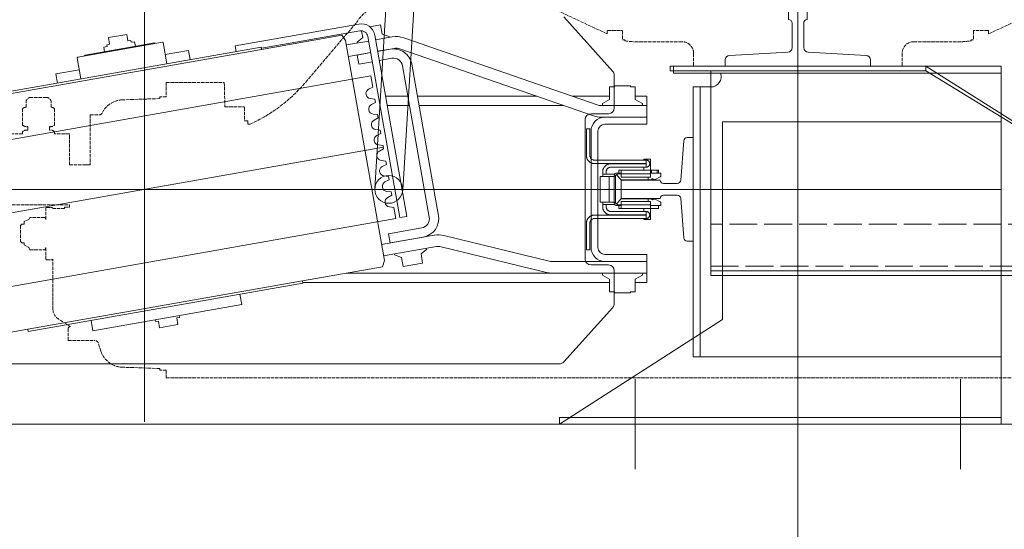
# Model space of a CAD drawing. Header units: millimetres. Extents: x 213386 to 459888, y 74252 to 208052.
# Tile 7 of 256: x 388370 to 389217, y 84917 to 85355. Entities that reach past the tile are written whole.
import ezdxf

# ---------------------------------------------------------------- set-up
doc = ezdxf.new("R2010")
doc.units = ezdxf.units.MM
doc.linetypes.add('ACAD_ISO02W100', pattern=[15, 12, -3])
doc.linetypes.add('ACAD_ISO10W100', pattern=[18.5, 12, -3, 0.5, -3])
for name, color, linetype, lineweight in [('CONT_25', 255, 'Continuous', 0), ('DASH_25', 255, 'ACAD_ISO02W100', 0), ('DASHD_25', 255, 'ACAD_ISO10W100', 0), ('NOVA', 255, 'Continuous', 0), ('NOVÁ TENKÁ', 255, 'Continuous', 0), ('TEXT_35', 255, 'Continuous', 0), ('ŽB', 255, 'Continuous', 0)]:
    doc.layers.add(name, color=color, linetype=linetype, lineweight=lineweight)

# ---------------------------------------------------------------- blocks, each defined once
blk = doc.blocks.new('T-0001231216_TravellingCableSupport_769652_0')
at = {"layer": 'CONT_25', "ltscale": 15}
for p, q in [((-4, 110), (-4, -110)), ((-4, 110), (0, 110)), ((0, 110), (0, -110)), ((-4, 75), (-180, 75)), ((-180, 75), (-180, -325)), ((-136, 75), (-176, 75)), ((-4, -110), (-136, -325)), ((0, -110), (-136, -325)), ((0, -110), (-4, -110)), ((-180, -325), (-136, -325)), ((-176, -325), (-176, -685)), ((-136, -325), (-136, -685)), ((-176, -629.99), (-186, -629.99)), ((-136, -629.99), (-126.68, -629.99)), ((-136, -685), (-176, -685))]:
    blk.add_line(p, q, dxfattribs=at)
at = {"layer": 'CONT_25', "ltscale": 2}
for p, q in [((-176, 75), (-176, -325)), ((-176, -524.25), (-221, -524.25)), ((-221, -595.75), (-221, -524.25)), ((-185, -529.75), (-221, -529.75)), ((-185, -590.25), (-185, -529.75)), ((-185, -590.25), (-221, -590.25)), ((-176, -595.75), (-221, -595.75))]:
    blk.add_line(p, q, dxfattribs=at)
at = {"layer": 'CONT_25', "ltscale": 1.5}
for p, q in [((-186.16, -635), (-190.16, -635)), ((-190.16, -635), (-190.16, -685)), ((-126.52, -630), (-186.16, -630)), ((-186.16, -630), (-186.16, -690)), ((-176.16, -630), (-186.16, -630)), ((-136.52, -630), (-126.52, -630)), ((-136, -629.99), (-126.56, -629.99)), ((-126.52, -630), (-126.52, -690)), ((-126.52, -635), (-122.52, -635)), ((-122.52, -635), (-122.52, -685)), ((-186.16, -685), (-190.16, -685)), ((-126.52, -685), (-122.52, -685)), ((-126.52, -690), (-186.16, -690))]:
    blk.add_line(p, q, dxfattribs=at)
at = {"layer": 'DASH_25', "ltscale": 2}
for p, q in [((-172, 75), (-172, -685)), ((-136, -325), (-136, 75))]:
    blk.add_line(p, q, dxfattribs=at)
at = {"layer": 'DASHD_25', "ltscale": 1.5}
for p, q in [((-162.74, -560), (-225.31, -560)), ((-114.83, -660), (-199.44, -660))]:
    blk.add_line(p, q, dxfattribs=at)
blk = doc.blocks.new('MX20_Planview')
at = {"layer": 'DASH_25', "ltscale": 0.25}
for p, q in [((268, -543.5), (268, 543.5)), ((-27.63, 164), (-52.19, 216.67)), ((-30.54, 163.5), (-30.54, 151.5)), ((-27.63, 164), (-30.04, 164)), ((-22.54, 161.5), (-22.54, 161.5)), ((-22.54, 153.5), (-22.54, 153.5)), ((-30.04, 151), (-22.54, 151)), ((-22.54, 151), (-22.54, 149)), ((-22.54, 149), (-21.79, 149)), ((-20.94, 99.71), (-20.94, 140.78)), ((-20.94, 101.71), (-20.94, 99.71)), ((-10.94, 89.71), (0, 89.71)), ((0, -89.71), (0, 89.71)), ((-10.94, -89.71), (0, -89.71)), ((-20.94, -101.71), (-20.94, -99.71)), ((-20.94, -99.71), (-20.94, -140.78)), ((-30.54, -163.5), (-30.54, -151.5)), ((-30.04, -151), (-22.54, -151)), ((-22.54, -149), (-21.79, -149)), ((-22.54, -151), (-22.54, -149)), ((-27.63, -164), (-52.19, -216.67)), ((-27.63, -164), (-30.04, -164)), ((13.84, -423.43), (-37.67, -379.54)), ((47.02, -473.21), (50.02, -473.21)), ((47.02, -473.21), (47.02, -476.21)), ((50.02, -473.21), (50.02, -471.22)), ((35.02, -492.94), (35.02, -476.71)), ((35.52, -476.21), (47.02, -476.21)), ((14.25, -493.5), (35.02, -492.94)), ((14.25, -543.5), (14.25, -493.5)), ((14.25, -543.5), (26.5, -543.5)), ((26.5, -543.5), (26.5, -548.94)), ((26.5, -548.94), (27.95, -548.94)), ((27.95, -548.94), (29.08, -581.31)), ((260.05, -548.94), (258.92, -581.31)), ((260.05, -548.94), (258.92, -581.31)), ((261.5, -548.94), (260.05, -548.94)), ((261.5, -548.94), (260.05, -548.94)), ((261.5, -543.5), (261.5, -548.94)), ((261.5, -543.5), (268, -543.5)), ((42, -608.94), (42, -601.25)), ((245.12, -599.63), (238.07, -601.92)), ((42, -608.94), (85.01, -608.94)), ((85.01, -613.07), (85.01, -608.94)), ((85.01, -626.77), (85.01, -608.94)), ((236, -627.94), (236, -604.77)), ((238.04, -601.93), (238.04, -601.93)), ((58.22, -626.77), (58.22, -639.53)), ((85.01, -626.77), (58.22, -626.77)), ((121.3, -626.77), (119.22, -626.77)), ((119.22, -679.77), (119.22, -626.77)), ((121.39, -630.94), (121.3, -626.77)), ((224, -625.92), (217.44, -636.29)), ((122.58, -630.94), (121.39, -630.94)), ((122.58, -630.94), (122.58, -640.94)), ((236, -627.94), (226, -627.94)), ((236, -627.94), (226, -627.94)), ((35.42, -642.49), (31.14, -642.49)), ((36.62, -639.53), (50.86, -639.53)), ((56.36, -639.53), (58.22, -639.53)), ((121.5, -641.44), (122, -640.94)), ((121.5, -646.44), (121.5, -641.44)), ((122.58, -640.94), (122, -640.94)), ((166.5, -641.44), (166, -640.94)), ((208.99, -640.94), (166, -640.94)), ((166.5, -646.44), (166.5, -641.44)), ((26.94, -646.69), (26.94, -659.85)), ((55.16, -643.89), (52.06, -643.89)), ((122, -646.94), (121.5, -646.44)), ((132, -646.94), (122, -646.94)), ((132, -646.94), (130.14, -648.02)), ((132, -646.94), (130.14, -648.02)), ((132, -646.94), (130.14, -648.02)), ((132, -646.94), (130.14, -648.02)), ((132, -646.94), (130.14, -648.02)), ((132, -646.94), (130.14, -648.02)), ((132, -646.94), (130.14, -648.02)), ((130.14, -648.02), (130.14, -660.67)), ((130.14, -648.02), (130.14, -660.67)), ((130.14, -648.02), (130.14, -660.67)), ((130.14, -648.02), (130.14, -660.67)), ((130.14, -648.02), (130.14, -660.67)), ((130.14, -648.02), (130.14, -660.67)), ((130.14, -648.02), (130.14, -660.67)), ((157.86, -648.02), (156, -646.94)), ((156, -646.94), (165.65, -646.94)), ((157.86, -648.02), (156, -646.94)), ((157.86, -648.02), (156, -646.94)), ((157.86, -648.02), (156, -646.94)), ((157.86, -648.02), (156, -646.94)), ((157.86, -660.67), (157.86, -648.02)), ((157.86, -660.67), (157.86, -648.02)), ((157.86, -660.67), (157.86, -648.02)), ((157.86, -660.67), (157.86, -648.02)), ((157.86, -660.67), (157.86, -648.02)), ((166, -646.94), (166.5, -646.44)), ((130.14, -660.67), (132, -661.74)), ((130.14, -660.67), (132, -661.74)), ((130.14, -660.67), (132, -661.74)), ((130.14, -660.67), (132, -661.74)), ((130.14, -660.67), (132, -661.74)), ((130.14, -660.67), (132, -661.74)), ((130.14, -660.67), (132, -661.74)), ((156, -661.74), (157.86, -660.67)), ((156, -661.74), (157.86, -660.67)), ((156, -661.74), (157.86, -660.67)), ((156, -661.74), (157.86, -660.67)), ((156, -661.74), (157.86, -660.67)), ((35.42, -664.05), (31.14, -664.05)), ((36.62, -667.01), (50.86, -667.01)), ((55.16, -662.65), (52.06, -662.65)), ((56.36, -667.01), (58.22, -667.01)), ((58.22, -667.01), (58.22, -679.77)), ((132, -661.74), (133.59, -665.71)), ((132, -661.74), (133.59, -665.71)), ((132, -661.74), (133.59, -665.71)), ((132, -661.74), (133.59, -665.71)), ((132, -661.74), (133.59, -665.71)), ((132, -661.74), (133.59, -665.71)), ((132, -661.74), (133.59, -665.71)), ((133.59, -665.71), (136, -665.71)), ((133.59, -665.71), (136, -665.71)), ((133.59, -665.71), (136, -665.71)), ((133.59, -665.71), (136, -665.71)), ((133.59, -665.71), (136, -665.71)), ((133.59, -665.71), (136, -665.71)), ((133.59, -665.71), (136, -665.71)), ((136, -665.71), (136, -667.74)), ((136, -665.71), (136, -667.74)), ((136, -665.71), (136, -667.74)), ((136, -665.71), (136, -667.74)), ((136, -665.71), (136, -667.74)), ((136, -665.71), (136, -667.74)), ((136, -667.74), (137.2, -668.94)), ((136, -667.74), (137.2, -668.94)), ((136, -667.74), (137.2, -668.94)), ((136, -667.74), (137.2, -668.94)), ((136, -667.74), (137.2, -668.94)), ((136, -667.74), (137.2, -668.94)), ((137.2, -668.94), (150.8, -668.94)), ((137.2, -668.94), (150.8, -668.94)), ((137.2, -668.94), (150.8, -668.94)), ((137.2, -668.94), (150.8, -668.94)), ((137.2, -668.94), (150.8, -668.94)), ((137.2, -668.94), (139.4, -668.94)), ((150.8, -668.94), (152, -667.74)), ((150.8, -668.94), (152, -667.74)), ((150.8, -668.94), (152, -667.74)), ((150.8, -668.94), (152, -667.74)), ((150.8, -668.94), (152, -667.74)), ((152, -665.71), (153.61, -665.71)), ((152, -667.74), (152, -665.71)), ((152, -667.74), (152, -665.71)), ((152, -667.74), (152, -665.71)), ((152, -667.74), (152, -665.71)), ((152, -667.74), (152, -665.71)), ((152, -665.71), (153.61, -665.71)), ((152, -665.71), (153.61, -665.71)), ((152, -665.71), (153.61, -665.71)), ((152, -665.71), (153.61, -665.71)), ((153.61, -665.71), (156, -661.74)), ((153.61, -665.71), (156, -661.74)), ((153.61, -665.71), (156, -661.74)), ((153.61, -665.71), (156, -661.74)), ((153.61, -665.71), (156, -661.74))]:
    blk.add_line(p, q, dxfattribs=at)
for centre, radius, start, end in [((-30.04, 163.5), 0.5, 90, 180), ((-30.04, 151.5), 0.5, 180, 270), ((-60.94, 140.78), 40, 0, 11.85223), ((-10.94, 99.71), 10, 180, 270), ((-10.94, -99.71), 10, 90, 180), ((-60.94, -140.78), 40, 348.14777, 0), ((-30.04, -151.5), 0.5, 90, 180), ((-30.04, -163.5), 0.5, 180, 270), ((-15.94, -345.96), 40, 180, 237.10184), ((-77.38, -530.07), 140.33, 24.79239, 49.45797), ((35.52, -476.71), 0.5, 90, 180), ((49.07, -580.61), 20, 182, 242.80135), ((238.93, -580.61), 20, 288.03429, 358), ((238.93, -580.61), 20, 288.03429, 358), ((39, -601.25), 3, 360, 71.96571), ((239, -604.77), 3, 108.03429, 180), ((226, -625.94), 2, 179.41992, 270), ((31.14, -646.69), 4.2, 90, 180), ((40.59, -642.97), 5.25, 139.11761, 174.81528), ((46.89, -642.97), 5.25, 349.84147, 40.88239), ((60.33, -642.97), 5.25, 139.11761, 190.15853), ((208.99, -630.94), 10, 270, 327.68631), ((31.14, -659.85), 4.2, 180, 270), ((40.59, -663.58), 5.25, 185.18472, 220.88239), ((46.89, -663.58), 5.25, 319.11761, 10.15853), ((60.33, -663.58), 5.25, 169.84147, 220.88239)]:
    blk.add_arc(centre, radius, start, end, dxfattribs=at)
blk = doc.blocks.new('ev výtah')
at = {"layer": 'NOVÁ TENKÁ'}
for p, q in [((28692.44, 13113.41), (28692.44, 12069.41)), ((28542.44, 12948.18), (28542.44, 12234.63)), ((28789.96, 12396.88), (28717.55, 12807.55)), ((28667.35, 12375.27), (28594.94, 12785.93)), ((28572.14, 12692.05), (28559.98, 12760.98)), ((28771.07, 12727.12), (28812.74, 12490.77)), ((28773.04, 12727.47), (28814.71, 12491.12)), ((28570.17, 12691.7), (28572.14, 12692.05)), ((28611.84, 12455.34), (28570.17, 12691.7)), ((28613.81, 12455.69), (28572.14, 12692.05)), ((28791.68, 12667.8), (28783.8, 12666.41)), ((28795.24, 12647.61), (28791.68, 12667.8)), ((28787.36, 12646.22), (28805.58, 12649.44)), ((28805.58, 12649.44), (28806.16, 12649.03)), ((28806.16, 12649.03), (28819.01, 12576.15)), ((28807.78, 12642.72), (28807.2, 12643.12)), ((28818.37, 12582.64), (28807.78, 12642.72)), ((28579.72, 12637.53), (28570.85, 12635.97)), ((28593.43, 12507.95), (28570.85, 12635.97)), ((28810.73, 12625.97), (28814.67, 12626.67)), ((28815.19, 12623.71), (28814.67, 12626.67)), ((28815.19, 12623.71), (28816.77, 12623.99)), ((28816.77, 12623.99), (28817.2, 12621.53)), ((28822.92, 12622.54), (28817.2, 12621.53)), ((28822.92, 12622.54), (28825.69, 12606.78)), ((28819.98, 12605.77), (28825.69, 12606.78)), ((28819.98, 12605.77), (28820.42, 12603.31)), ((28815.42, 12599.38), (28819.36, 12600.08)), ((28818.84, 12603.03), (28820.42, 12603.31)), ((28819.36, 12600.08), (28818.84, 12603.03)), ((28892.44, 12591.41), (28492.44, 12591.41)), ((28579.18, 12579.56), (28573.46, 12578.55)), ((28580.32, 12582.3), (28578.74, 12582.02)), ((28579.18, 12579.56), (28578.74, 12582.02)), ((28818.37, 12582.64), (28817.97, 12582.06)), ((28576.24, 12562.8), (28573.46, 12578.55)), ((28800.39, 12572.36), (28818.6, 12575.58)), ((28811.82, 12553.56), (28808.26, 12573.75)), ((28819.01, 12576.15), (28818.6, 12575.58)), ((28581.95, 12563.8), (28576.24, 12562.8)), ((28582.39, 12561.34), (28581.95, 12563.8)), ((28583.96, 12561.62), (28582.39, 12561.34)), ((28811.82, 12553.56), (28803.95, 12552.17)), ((28815.82, 12513.65), (28810.89, 12512.78)), ((28815.82, 12513.65), (28834.57, 12407.29)), ((28602.29, 12509.51), (28593.43, 12507.95)), ((28814.71, 12491.12), (28812.74, 12490.77)), ((28812.74, 12490.77), (28824.9, 12421.83)), ((28813.73, 12490.94), (28818.94, 12461.4)), ((28818.94, 12461.4), (28828.66, 12406.25)), ((28611.84, 12455.34), (28613.81, 12455.69)), ((28612.44, 12455.45), (28612.44, 12191.41)), ((28625.97, 12386.76), (28613.81, 12455.69)), ((28820.41, 12418.5), (28631.32, 12385.16)), ((28824.9, 12421.83), (28820.41, 12418.5)), ((28620.44, 12418.1), (28620.44, 12238.05)), ((28810.09, 12396.88), (28806.71, 12416.09)), ((28819.94, 12398.62), (28816.56, 12417.82)), ((28800.04, 12407.3), (28807.92, 12408.68)), ((28802.13, 12395.48), (28800.04, 12407.3)), ((28807.92, 12408.68), (28810.01, 12396.87)), ((28818.21, 12408.47), (28818.93, 12408.59)), ((28818.93, 12408.59), (28823.01, 12403.73)), ((28823.01, 12403.73), (28828.73, 12404.74)), ((28823.79, 12399.3), (28668.19, 12371.86)), ((28824.84, 12393.39), (28669.24, 12365.95)), ((28693.18, 12393.38), (29861.18, 12321.38)), ((28751.98, 12394.04), (28753.81, 12390.51)), ((28756.68, 12391.02), (28757.19, 12394.96)), ((28765.27, 12396.38), (28767.11, 12392.86)), ((28769.97, 12393.36), (28767.11, 12392.86)), ((28769.97, 12393.36), (28770.49, 12397.3)), ((28778.57, 12398.73), (28780.4, 12395.2)), ((28789.96, 12396.88), (28780.4, 12395.2)), ((28809.82, 12397.9), (28809.91, 12397.92)), ((28832.18, 12397.8), (28833.84, 12388.38)), ((28631.32, 12385.16), (28625.97, 12386.76)), ((28635.17, 12385.84), (28643.17, 12340.47)), ((28645.02, 12387.58), (28653.02, 12342.21)), ((28698.8, 12384.66), (28700.63, 12381.13)), ((28703.5, 12381.64), (28704.01, 12385.58)), ((28712.09, 12387.01), (28713.93, 12383.48)), ((28716.79, 12383.98), (28717.31, 12387.93)), ((28725.39, 12389.35), (28727.22, 12385.82)), ((28730.09, 12386.33), (28727.22, 12385.82)), ((28730.09, 12386.33), (28730.6, 12390.27)), ((28738.68, 12391.69), (28740.52, 12388.17)), ((28743.38, 12388.67), (28740.52, 12388.17)), ((28743.38, 12388.67), (28743.9, 12392.61)), ((28756.68, 12391.02), (28753.81, 12390.51)), ((28805.08, 12378.74), (28803.17, 12389.57)), ((28812.96, 12380.13), (28811.05, 12390.96)), ((28813.64, 12376.79), (28811.14, 12390.97)), ((28811.58, 12387.95), (28811.67, 12387.97)), ((28823.49, 12378.52), (28820.98, 12392.71)), ((28825.96, 12386.99), (28823.79, 12381.02)), ((28825.96, 12386.99), (28833.84, 12388.38)), ((28636.1, 12376.36), (28633.93, 12370.39)), ((28636.1, 12376.36), (28636.82, 12376.48)), ((28654.29, 12381.6), (28646.41, 12380.21)), ((28651.45, 12351.65), (28646.41, 12380.21)), ((28654.29, 12381.6), (28659.33, 12353.04)), ((28676.91, 12376.95), (28667.35, 12375.27)), ((28676.91, 12376.95), (28677.42, 12380.89)), ((28685.5, 12382.32), (28687.34, 12378.79)), ((28690.2, 12379.29), (28687.34, 12378.79)), ((28690.2, 12379.29), (28690.72, 12383.24)), ((28703.5, 12381.64), (28700.63, 12381.13)), ((28716.79, 12383.98), (28713.93, 12383.48)), ((28764.44, 12363.45), (28764.44, 12382.74)), ((28772.44, 12364.86), (28772.44, 12384.15)), ((28823.07, 12380.89), (28823.79, 12381.02)), ((28633.93, 12370.39), (28626.05, 12369)), ((28629, 12352.26), (28626.05, 12369)), ((28648.23, 12369.41), (28648.31, 12369.43)), ((28669.24, 12365.95), (28668.19, 12371.86)), ((28668.6, 12346.55), (28798.59, 12369.47)), ((28691.7, 12369.43), (29859.7, 12297.43)), ((28755.54, 12205.27), (28813.24, 12371.77)), ((28764.99, 12202), (28822.69, 12368.5)), ((28649.98, 12359.46), (28650.07, 12359.47)), ((28682.44, 12340.86), (28799.98, 12361.59)), ((28636.88, 12353.65), (28629, 12352.26)), ((28636.88, 12353.65), (28640.96, 12348.78)), ((28764.44, 12230.95), (28764.44, 12355.32)), ((28772.44, 12254.03), (28772.44, 12356.73)), ((28640.96, 12348.78), (28641.69, 12348.91)), ((28621, 12245.74), (28643.04, 12336.37)), ((28630.72, 12243.37), (28652.76, 12334.01)), ((28669.99, 12338.67), (28682.44, 12340.86)), ((28620.44, 12159.41), (28620.44, 12241.01)), ((28630.44, 12195.41), (28630.44, 12241.01)), ((28490.44, 12234.41), (28580.44, 12094.41)), ((28490.44, 11854.41), (28490.44, 12234.41)), ((28620.44, 12159.41), (28620.44, 12238.05)), ((28544.09, 12230.92), (28591.01, 12188.69)), ((28772.44, 12223.49), (28772.44, 12191.41)), ((28793.86, 12188.69), (28840.78, 12230.92)), ((28627.44, 12207.41), (28627.44, 12192.41)), ((28752.44, 12212.41), (28632.44, 12212.41)), ((28692.44, 12207.41), (28642.44, 12207.41)), ((28742.44, 12207.41), (28692.44, 12207.41)), ((28757.44, 12192.41), (28757.44, 12207.41)), ((28692.44, 12201.41), (28642.44, 12201.41)), ((28742.44, 12201.41), (28692.44, 12201.41)), ((28754.44, 12195.41), (28754.44, 12198.72)), ((28764.44, 12159.41), (28764.44, 12198.72)), ((28615.11, 12191.41), (28604.44, 12191.41)), ((28604.44, 12187.32), (28604.44, 12191.41)), ((28615.11, 12191.41), (28618.72, 12197.66)), ((28618.72, 12197.66), (28620.44, 12197.66)), ((28630.44, 12195.41), (28630.44, 12159.41)), ((28630.44, 12195.41), (28630.44, 12159.41)), ((28636.44, 12195.41), (28636.44, 12159.41)), ((28748.44, 12159.41), (28748.44, 12195.41)), ((28754.44, 12159.41), (28754.44, 12195.41)), ((28754.44, 12159.41), (28754.44, 12195.41)), ((28766.16, 12197.66), (28764.44, 12197.66)), ((28769.77, 12191.41), (28766.16, 12197.66)), ((28780.44, 12191.41), (28769.77, 12191.41)), ((28780.44, 12187.32), (28780.44, 12191.41)), ((28622.44, 12187.41), (28594.36, 12187.41)), ((28604.44, 12187.32), (28603.44, 12187.32)), ((28603.44, 12173.49), (28603.44, 12187.32)), ((28790.52, 12187.41), (28762.44, 12187.41)), ((28780.44, 12187.32), (28781.44, 12187.32)), ((28781.44, 12173.49), (28781.44, 12187.32)), ((28604.44, 12173.49), (28603.44, 12173.49)), ((28604.44, 12169.41), (28604.44, 12173.49)), ((28780.44, 12173.49), (28781.44, 12173.49)), ((28780.44, 12173.49), (28780.44, 12169.41)), ((28529.12, 12169.41), (28451.76, 12169.41)), ((28604.44, 12169.41), (28615.11, 12169.41)), ((28612.44, 12169.41), (28612.44, 12159.41)), ((28615.11, 12169.41), (28618.72, 12163.16)), ((28769.77, 12169.41), (28766.16, 12163.16)), ((28780.44, 12169.41), (28769.77, 12169.41)), ((28772.44, 12159.41), (28772.44, 12169.41)), ((28620.44, 12159.41), (28612.44, 12159.41)), ((28618.72, 12163.16), (28620.44, 12163.16)), ((28620.44, 12159.41), (28636.44, 12159.41)), ((28764.44, 12159.41), (28748.44, 12159.41)), ((28766.16, 12163.16), (28764.44, 12163.16)), ((28764.44, 12159.41), (28772.44, 12159.41)), ((28798.44, 12136.41), (28792.44, 12136.41)), ((28792.44, 12136.41), (28792.44, 11854.41)), ((28798.44, 11854.41), (28798.44, 12136.41)), ((28548.44, 12119.41), (28548.44, 12113.41)), ((28548.44, 12119.41), (28780.44, 12119.41)), ((28548.44, 11854.41), (28548.44, 12113.41)), ((28780.44, 12113.41), (28548.44, 12113.41)), ((28692.44, 11854.41), (28692.44, 12119.41)), ((28780.44, 12119.41), (28780.44, 12113.41)), ((28780.44, 12113.41), (28780.44, 12104.41)), ((28750.44, 12094.41), (28580.44, 12094.41)), ((28750.44, 11854.41), (28750.44, 12094.41)), ((28290.44, 12029.41), (31540.44, 12029.41)), ((28798.44, 12029.41), (28490.44, 12029.41)), ((28529.12, 11889.41), (28451.76, 11889.41)), ((28750.44, 11854.41), (28490.44, 11854.41)), ((28548.44, 11854.41), (28798.44, 11854.41))]:
    blk.add_line(p, q, dxfattribs=at)
at = {"layer": 'NOVÁ TENKÁ', "ltscale": 0.33}
for p, q in [((28692.44, 13001.41), (28692.44, 12181.41)), ((28728.65, 12386.07), (28656.24, 12796.74)), ((28515.87, 12591.41), (28869.01, 12591.41))]:
    blk.add_line(p, q, dxfattribs=at)
at = {"layer": 'NOVÁ TENKÁ', "linetype": 'Continuous', "ltscale": 15}
blk.add_line((28490.44, 12234.41), (28490.44, 12234.41), dxfattribs=at)
at = {"layer": 'NOVÁ TENKÁ', "ltscale": 3}
for p, q in [((28684.5, 12148.01), (28684.5, 12181.41)), ((28684.5, 12181.41), (28700.38, 12181.41)), ((28700.38, 12181.41), (28700.38, 12148.01)), ((28684.5, 12148.01), (28684.5, 12148.01)), ((28700.38, 12148.01), (28700.38, 12148.01)), ((28687.44, 12133.19), (28687.44, 12145.01)), ((28697.44, 12145.01), (28697.44, 12133.19)), ((28650.71, 12127.62), (28684.67, 12130.2)), ((28700.21, 12130.2), (28734.17, 12127.62)), ((28647.94, 12119.41), (28647.94, 12124.62)), ((28736.94, 12124.63), (28736.94, 12119.41)), ((28736.94, 12119.41), (28647.94, 12119.41))]:
    blk.add_line(p, q, dxfattribs=at)
at = {"layer": 'NOVÁ TENKÁ'}
for points in [[(28490.44, 12234.41), (28496.44, 12234.41), (28496.44, 11854.41)], [(28640.44, 12211.4), (28640.44, 12208.4)], [(28640.44, 12211.4), (28663.37, 12211.4)], [(28640.44, 12208.4), (28663.37, 12208.4)], [(28670.34, 12204.34), (28670.34, 12204.78), (28670.34, 12205.14), (28670.25, 12205.49), (28670.17, 12205.75), (28670.17, 12206.11), (28669.99, 12206.46), (28669.9, 12206.81), (28669.81, 12207.08), (28669.64, 12207.43), (28669.46, 12207.69), (28669.37, 12208.05), (28669.11, 12208.31), (28668.93, 12208.58), (28668.75, 12208.84), (28668.49, 12209.11), (28668.31, 12209.37), (28668.05, 12209.55), (28667.78, 12209.81), (28667.52, 12209.99), (28667.25, 12210.16), (28666.99, 12210.34), (28666.64, 12210.52), (28666.37, 12210.69), (28666.11, 12210.87), (28665.75, 12210.96), (28665.4, 12211.05), (28665.05, 12211.13), (28664.78, 12211.22), (28664.43, 12211.31), (28664.08, 12211.31), (28663.73, 12211.4), (28663.37, 12211.4)], [(28667.34, 12204.34), (28667.34, 12204.78), (28667.25, 12205.22), (28667.17, 12205.58), (28666.99, 12205.93), (28666.9, 12206.28), (28666.64, 12206.64), (28666.46, 12206.9), (28666.2, 12207.25), (28665.84, 12207.43), (28665.58, 12207.69), (28665.23, 12207.87), (28664.87, 12208.05), (28664.52, 12208.22), (28664.17, 12208.31), (28663.73, 12208.4), (28663.37, 12208.4)], [(28721.59, 12211.4), (28721.15, 12211.4), (28720.8, 12211.31), (28720.45, 12211.31), (28720.18, 12211.22), (28719.83, 12211.13), (28719.48, 12211.05), (28719.12, 12210.96), (28718.86, 12210.87), (28718.5, 12210.69), (28718.24, 12210.52), (28717.89, 12210.34), (28717.62, 12210.16), (28717.36, 12209.99), (28717.09, 12209.81), (28716.83, 12209.55), (28716.56, 12209.37), (28716.39, 12209.11), (28716.12, 12208.84), (28715.95, 12208.58), (28715.77, 12208.31), (28715.59, 12208.05), (28715.42, 12207.69), (28715.24, 12207.43), (28715.06, 12207.08), (28714.98, 12206.81), (28714.89, 12206.46), (28714.8, 12206.11), (28714.71, 12205.75), (28714.62, 12205.49), (28714.62, 12205.14), (28714.54, 12204.78), (28714.54, 12204.34)], [(28721.59, 12208.4), (28721.15, 12208.4), (28720.71, 12208.31), (28720.36, 12208.22), (28720, 12208.05), (28719.65, 12207.87), (28719.3, 12207.69), (28719.03, 12207.43), (28718.68, 12207.25), (28718.5, 12206.9), (28718.24, 12206.64), (28718.06, 12206.28), (28717.89, 12205.93), (28717.71, 12205.58), (28717.62, 12205.22), (28717.53, 12204.78), (28717.53, 12204.34)], [(28721.59, 12211.4), (28744.44, 12211.4)], [(28721.59, 12208.4), (28744.44, 12208.4)], [(28744.44, 12211.4), (28744.44, 12208.4)], [(28667.34, 12204.34), (28667.34, 12159.88)], [(28670.34, 12204.34), (28670.34, 12159.88)], [(28681.46, 12187.41), (28681.46, 12199.4)], [(28681.46, 12199.4), (28703.42, 12199.4)], [(28703.42, 12199.4), (28703.42, 12187.41)], [(28714.54, 12159.88), (28714.54, 12204.34)], [(28717.53, 12159.88), (28717.53, 12204.34)], [(28677.49, 12197.37), (28677.05, 12197.37), (28676.69, 12197.37), (28676.34, 12197.28), (28676.08, 12197.2), (28675.72, 12197.2), (28675.37, 12197.11), (28675.02, 12196.93), (28674.75, 12196.84), (28674.4, 12196.67), (28674.13, 12196.58), (28673.78, 12196.4), (28673.52, 12196.23), (28673.25, 12195.96), (28672.99, 12195.79), (28672.72, 12195.52), (28672.46, 12195.34), (28672.28, 12195.08), (28672.02, 12194.82), (28671.84, 12194.55), (28671.67, 12194.29), (28671.49, 12194.02), (28671.31, 12193.76), (28671.14, 12193.4), (28670.96, 12193.14), (28670.87, 12192.79), (28670.78, 12192.43), (28670.69, 12192.17), (28670.61, 12191.82), (28670.52, 12191.46), (28670.52, 12191.11), (28670.43, 12190.76), (28670.43, 12190.4)], [(28670.43, 12159.88), (28670.43, 12190.4)], [(28677.49, 12194.37), (28677.05, 12194.37), (28676.6, 12194.29), (28676.25, 12194.2), (28675.9, 12194.11), (28675.55, 12193.93), (28675.19, 12193.67), (28674.93, 12193.49), (28674.58, 12193.23), (28674.4, 12192.96), (28674.13, 12192.61), (28673.96, 12192.26), (28673.78, 12191.9), (28673.61, 12191.55), (28673.52, 12191.2), (28673.43, 12190.76), (28673.43, 12190.4)], [(28673.43, 12159.88), (28673.43, 12190.4)], [(28677.49, 12197.37), (28678.46, 12197.37)], [(28677.49, 12194.37), (28678.46, 12194.37)], [(28678.46, 12197.37), (28679.43, 12197.37)], [(28679.43, 12194.37), (28678.46, 12194.37)], [(28679.43, 12197.37), (28679.43, 12189.88)], [(28679.43, 12197.37), (28681.46, 12197.37)], [(28679.43, 12189.79), (28679.43, 12187.14)], [(28703.42, 12191.9), (28681.46, 12191.9)], [(28703.42, 12197.37), (28705.45, 12197.37)], [(28705.45, 12197.37), (28705.45, 12189.88)], [(28705.45, 12197.37), (28706.42, 12197.37)], [(28706.42, 12194.37), (28705.45, 12194.37)], [(28705.45, 12187.14), (28705.45, 12189.79)], [(28706.42, 12197.37), (28707.48, 12197.37)], [(28706.42, 12194.37), (28707.48, 12194.37)], [(28714.45, 12190.4), (28714.45, 12190.76), (28714.45, 12191.11), (28714.36, 12191.46), (28714.27, 12191.82), (28714.27, 12192.17), (28714.09, 12192.43), (28714.01, 12192.79), (28713.92, 12193.14), (28713.74, 12193.4), (28713.56, 12193.76), (28713.48, 12194.02), (28713.21, 12194.29), (28713.04, 12194.55), (28712.86, 12194.82), (28712.59, 12195.08), (28712.42, 12195.34), (28712.15, 12195.52), (28711.89, 12195.79), (28711.62, 12195.96), (28711.36, 12196.23), (28711.1, 12196.4), (28710.74, 12196.58), (28710.48, 12196.67), (28710.21, 12196.84), (28709.86, 12196.93), (28709.51, 12197.11), (28709.15, 12197.2), (28708.89, 12197.2), (28708.54, 12197.28), (28708.18, 12197.37), (28707.83, 12197.37), (28707.48, 12197.37)], [(28711.45, 12190.4), (28711.45, 12190.76), (28711.36, 12191.2), (28711.27, 12191.55), (28711.1, 12191.9), (28711.01, 12192.26), (28710.74, 12192.61), (28710.57, 12192.96), (28710.3, 12193.23), (28710.04, 12193.49), (28709.68, 12193.67), (28709.33, 12193.93), (28708.98, 12194.11), (28708.63, 12194.2), (28708.27, 12194.29), (28707.83, 12194.37), (28707.48, 12194.37)], [(28711.45, 12190.4), (28711.45, 12159.88)], [(28714.45, 12190.4), (28714.45, 12159.88)], [(28675.9, 12181.41), (28675.9, 12183.35)], [(28678.46, 12183.35), (28675.9, 12183.35)], [(28675.9, 12156.36), (28675.9, 12181.41)], [(28675.9, 12181.41), (28681.99, 12181.41)], [(28681.46, 12187.41), (28678.46, 12183.35)], [(28680.49, 12187.41), (28680.05, 12187.32), (28679.69, 12187.23), (28679.34, 12187.05), (28678.99, 12186.79), (28678.81, 12186.52), (28678.63, 12186.17), (28678.46, 12185.82), (28678.46, 12185.38)], [(28678.46, 12185.38), (28678.46, 12183.35)], [(28678.46, 12183.35), (28678.46, 12181.41)], [(28679.07, 12156.36), (28679.07, 12181.41)], [(28679.16, 12181.41), (28679.16, 12184.41)], [(28684.19, 12181.41), (28680.05, 12185.55)], [(28681.46, 12187.41), (28680.49, 12187.41)], [(28704.21, 12186.35), (28680.66, 12186.35)], [(28703.42, 12187.41), (28681.46, 12187.41)], [(28681.99, 12181.41), (28681.99, 12156.36)], [(28684.19, 12181.41), (28684.19, 12155.83)], [(28700.69, 12181.41), (28684.19, 12181.41)], [(28704.83, 12185.55), (28700.69, 12181.41)], [(28700.69, 12155.83), (28700.69, 12181.41)], [(28702.98, 12181.41), (28708.98, 12181.41)], [(28702.98, 12156.36), (28702.98, 12181.41)], [(28704.48, 12187.41), (28703.42, 12187.41)], [(28706.42, 12183.35), (28703.42, 12187.41)], [(28706.42, 12185.38), (28706.42, 12185.82), (28706.33, 12186.17), (28706.07, 12186.52), (28705.89, 12186.79), (28705.54, 12187.05), (28705.18, 12187.23), (28704.83, 12187.32), (28704.48, 12187.41)], [(28705.71, 12184.41), (28705.71, 12181.41)], [(28705.89, 12181.41), (28705.89, 12156.36)], [(28706.42, 12185.38), (28706.42, 12183.35)], [(28708.98, 12183.35), (28706.42, 12183.35)], [(28706.42, 12181.41), (28706.42, 12183.35)], [(28708.98, 12183.35), (28708.98, 12181.41)], [(28708.98, 12181.41), (28708.98, 12156.36)], [(28666.46, 12161.91), (28666.46, 12156.36)], [(28667.34, 12161.91), (28666.46, 12161.91)], [(28681.99, 12156.36), (28666.46, 12156.36)], [(28670.34, 12159.88), (28667.34, 12159.88)], [(28667.34, 12159.88), (28667.34, 12159.62), (28667.43, 12159.35), (28667.52, 12159), (28667.61, 12158.74), (28667.7, 12158.47), (28667.87, 12158.21), (28668.05, 12157.94), (28668.22, 12157.77), (28668.49, 12157.59), (28668.67, 12157.41), (28668.93, 12157.24), (28669.2, 12157.15), (28669.46, 12156.97), (28669.81, 12156.97), (28670.08, 12156.88), (28670.43, 12156.88)], [(28670.43, 12161.91), (28670.34, 12161.91)], [(28670.34, 12159.88), (28670.43, 12159.88)], [(28670.43, 12159.88), (28673.43, 12159.88)], [(28670.43, 12156.88), (28670.69, 12156.88), (28671.05, 12156.97), (28671.31, 12156.97), (28671.58, 12157.15), (28671.84, 12157.24), (28672.11, 12157.41), (28672.37, 12157.59), (28672.55, 12157.77), (28672.72, 12157.94), (28672.9, 12158.21), (28673.08, 12158.47), (28673.16, 12158.74), (28673.34, 12159), (28673.34, 12159.35), (28673.43, 12159.62), (28673.43, 12159.88)], [(28670.43, 12159.88), (28670.43, 12159.88)], [(28675.9, 12161.91), (28673.43, 12161.91)], [(28675.9, 12149.39), (28675.9, 12156.36)], [(28678.46, 12156.36), (28678.46, 12149.39)], [(28681.99, 12158.38), (28684.19, 12158.38)], [(28683.75, 12155.03), (28683.93, 12155.12), (28684.1, 12155.39), (28684.19, 12155.56), (28684.19, 12155.83)], [(28700.69, 12158.38), (28702.98, 12158.38)], [(28700.69, 12155.83), (28700.69, 12155.56), (28700.77, 12155.39), (28700.95, 12155.12), (28701.13, 12155.03)], [(28702.98, 12156.36), (28718.42, 12156.36)], [(28706.42, 12149.39), (28706.42, 12156.36)], [(28711.45, 12161.91), (28708.98, 12161.91)], [(28708.98, 12156.36), (28708.98, 12149.39)], [(28714.45, 12159.88), (28711.45, 12159.88)], [(28711.45, 12159.88), (28711.45, 12159.62), (28711.54, 12159.35), (28711.62, 12159), (28711.71, 12158.74), (28711.8, 12158.47), (28711.98, 12158.21), (28712.15, 12157.94), (28712.33, 12157.77), (28712.59, 12157.59), (28712.77, 12157.41), (28713.04, 12157.24), (28713.3, 12157.15), (28713.56, 12156.97), (28713.92, 12156.97), (28714.18, 12156.88), (28714.54, 12156.88)], [(28714.54, 12161.91), (28714.45, 12161.91)], [(28714.45, 12159.88), (28714.54, 12159.88)], [(28714.54, 12159.88), (28717.53, 12159.88)], [(28714.54, 12156.88), (28714.8, 12156.88), (28715.15, 12156.97), (28715.42, 12156.97), (28715.68, 12157.15), (28715.95, 12157.24), (28716.21, 12157.41), (28716.48, 12157.59), (28716.65, 12157.77), (28716.83, 12157.94), (28717.01, 12158.21), (28717.18, 12158.47), (28717.27, 12158.74), (28717.45, 12159), (28717.45, 12159.35), (28717.53, 12159.62), (28717.53, 12159.88)], [(28714.54, 12159.88), (28714.54, 12159.88)], [(28718.42, 12161.91), (28717.53, 12161.91)], [(28718.42, 12156.36), (28718.42, 12161.91)], [(28678.46, 12149.39), (28675.9, 12149.39)], [(28678.46, 12147.36), (28678.46, 12149.39)], [(28680.84, 12147.36), (28678.46, 12147.36)], [(28680.84, 12147.36), (28681.1, 12147.45), (28681.37, 12147.53), (28681.54, 12147.71), (28681.72, 12147.89)], [(28684.1, 12152.12), (28681.72, 12147.89)], [(28683.75, 12155.03), (28683.57, 12154.68), (28683.49, 12154.41)], [(28683.49, 12154.41), (28683.57, 12154.06), (28683.75, 12153.8)], [(28684.19, 12152.92), (28684.19, 12153.18), (28684.1, 12153.44), (28683.93, 12153.62), (28683.75, 12153.8)], [(28684.1, 12152.12), (28684.19, 12152.39), (28684.19, 12152.65)], [(28684.19, 12152.92), (28684.19, 12152.65)], [(28701.13, 12153.8), (28700.95, 12153.62), (28700.77, 12153.44), (28700.69, 12153.18), (28700.69, 12152.92)], [(28700.69, 12152.65), (28700.69, 12152.92)], [(28700.69, 12152.65), (28700.69, 12152.39), (28700.86, 12152.12)], [(28703.16, 12147.89), (28700.86, 12152.12)], [(28701.13, 12155.03), (28701.39, 12154.68), (28701.48, 12154.41)], [(28701.48, 12154.41), (28701.39, 12154.06), (28701.13, 12153.8)], [(28703.16, 12147.89), (28703.33, 12147.71), (28703.51, 12147.53), (28703.77, 12147.45), (28704.04, 12147.36)], [(28706.42, 12147.36), (28704.04, 12147.36)], [(28708.98, 12155.3), (28706.42, 12155.3)], [(28708.98, 12150.45), (28706.42, 12150.45)], [(28708.98, 12149.39), (28706.42, 12149.39)], [(28706.42, 12147.36), (28706.42, 12149.39)]]:
    blk.add_lwpolyline(points, dxfattribs=at)
at = {"layer": 'NOVÁ TENKÁ', "ltscale": 3}
blk.add_lwpolyline([(28880.44, 12021.41), (28838.44, 12021.41), (28838.44, 12021.41, 0.414214), (28835.44, 12024.41), (28814.24, 12024.41, 0.399027), (28810.24, 12020.62), (28807.64, 11970.7, -0.399027), (28803.64, 11966.91), (28798.44, 11966.91), (28798.44, 12091.91), (28803.64, 12091.91, -0.399027), (28807.64, 12088.12), (28810.24, 12038.2, 0.399027), (28814.24, 12034.41), (28835.44, 12034.41, 0.414214), (28838.44, 12037.41), (28838.44, 12037.41), (28880.44, 12037.41)], format="xyb", close=True, dxfattribs=at)
at = {"layer": 'NOVÁ TENKÁ'}
blk.add_circle((28692.44, 12381.41), 12, dxfattribs=at)
for centre, radius, start, end in [((28822.75, 12405.21), 6, 280, 10), ((28822.75, 12405.21), 12, 280, 10), ((28734.87, 12389.71), 4.3, 27.5, 172.5), ((28748.16, 12392.05), 4.3, 27.5, 172.5), ((28761.46, 12394.4), 4.3, 27.5, 172.5), ((28774.75, 12396.74), 4.3, 27.5, 172.5), ((28681.69, 12380.33), 4.3, 27.5, 172.5), ((28694.98, 12382.68), 4.3, 27.5, 172.5), ((28708.28, 12385.02), 4.3, 27.5, 172.5), ((28721.57, 12387.36), 4.3, 27.5, 172.5), ((28797.2, 12377.35), 8, 280, 10), ((28797.2, 12377.35), 16, 280, 10), ((28803.79, 12375.05), 10, 340.88717, 10), ((28803.79, 12375.05), 20, 340.88717, 10), ((28667.21, 12354.43), 16, 190, 280), ((28667.21, 12354.43), 8, 190, 280), ((28633.33, 12338.73), 20, 346.33331, 10), ((28633.33, 12338.73), 10, 346.33331, 10), ((28640.44, 12241.01), 20, 166.33331, 180), ((28640.44, 12241.01), 10, 166.33331, 180), ((28547.44, 12234.63), 5, 180, 228.01279), ((28632.44, 12207.41), 5, 90, 180), ((28642.44, 12195.41), 12, 90, 180), ((28742.44, 12195.41), 12, 0, 90), ((28752.44, 12207.41), 5, 0, 90), ((28642.44, 12195.41), 6, 90, 180), ((28742.44, 12195.41), 6, 0, 90), ((28774.44, 12198.72), 20, 160.88717, 180), ((28774.44, 12198.72), 10, 160.88717, 180), ((28622.44, 12192.41), 5, 270, 0), ((28762.44, 12192.41), 5, 180, 270), ((28594.36, 12192.41), 5, 228.01279, 270), ((28790.52, 12192.41), 5, 270, 311.98721), ((28789.44, 12104.41), 9, 180, 289.47122)]:
    blk.add_arc(centre, radius, start, end, dxfattribs=at)
at = {"layer": 'NOVÁ TENKÁ', "ltscale": 3}
for centre, start, end in [((28684.44, 12145.01), 359.99999, 88.85401), ((28700.44, 12145.01), 91.14599, 179.99999), ((28684.44, 12133.19), 274.34323, 359.99999), ((28700.44, 12133.19), 179.99999, 265.65677), ((28650.94, 12124.62), 94.34323, 179.99999), ((28733.94, 12124.63), 359.99998, 85.65677)]:
    blk.add_arc(centre, 3, start, end, dxfattribs=at)
at = {"layer": 'NOVÁ TENKÁ'}
blk.add_point((28798.44, 12029.41), dxfattribs=at)
at = {"layer": 'NOVÁ TENKÁ', "rotation": 180}
blk.add_blockref('MX20_Planview', (28798.44, 12029.41), dxfattribs=at)
at = {"layer": 'NOVÁ TENKÁ'}
blk.add_blockref('T-0001231216_TravellingCableSupport_769652_0', (28798.44, 12029.41), dxfattribs=at)

msp = doc.modelspace()

# ---------------------------------------------------------------- linework, layer by layer
at = {"layer": 'NOVA'}
msp.add_line((389976.638, 85007.155), (387876.638, 85007.155), dxfattribs=at)
at = {"layer": 'ŽB'}
msp.add_line((389976.638, 85007.155), (387876.638, 85007.155), dxfattribs=at)

# ---------------------------------------------------------------- block references
at = {"layer": 'TEXT_35', "rotation": 90}
msp.add_blockref('ev výtah', (401069.045, 56516.715), dxfattribs=at)

doc.saveas('drawing.dxf')
